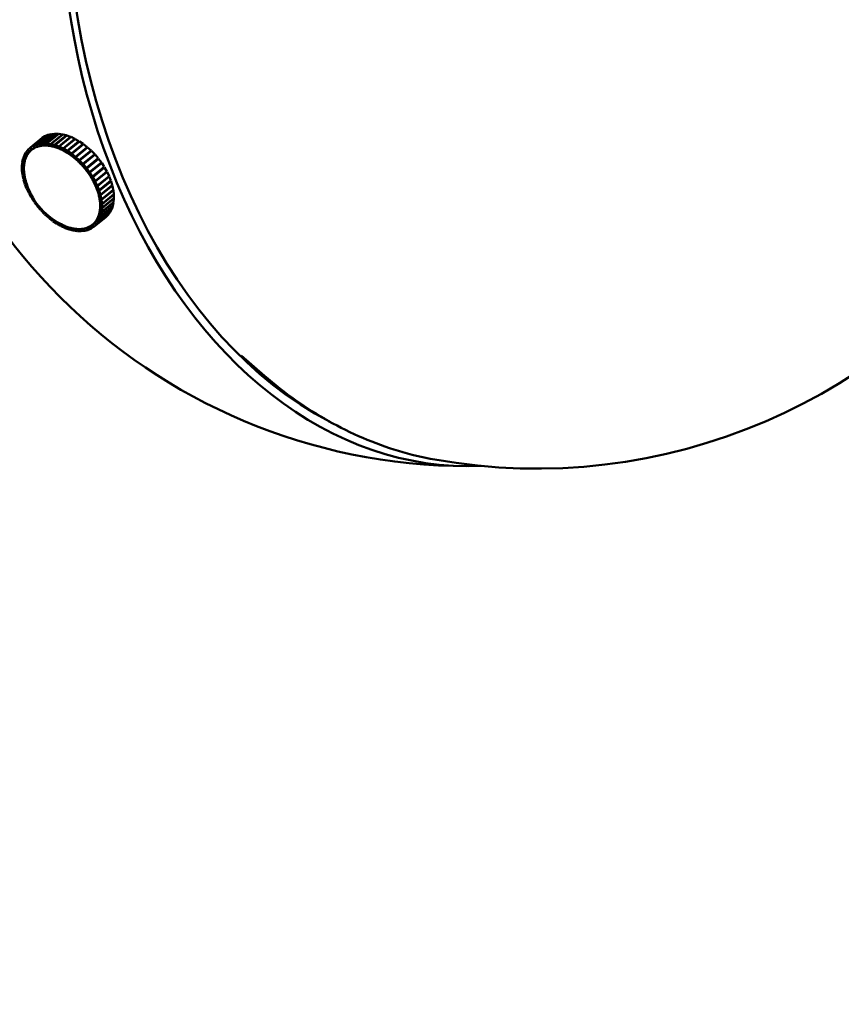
# Model space of a CAD drawing. Header units: millimetres. Extents: x 381 to 3103, y 17 to 2472.
# Tile 9 of 36: x 1121 to 1206, y 604 to 706. Entities that reach past the tile are written whole.
import ezdxf

# ---------------------------------------------------------------- set-up
doc = ezdxf.new("R2010")
doc.units = ezdxf.units.MM
doc.header["$LTSCALE"] = 12
doc.layers.add('Widoczne (ISO)', color=7, linetype='Continuous', lineweight=50)
doc.layers.add('Wymiar (ISO)', color=7, linetype='Continuous', lineweight=18)
doc.styles.add('Tekst notatki (ISO)', font='tahoma.ttf')
doc.dimstyles.new('Domyślne (ISO)', dxfattribs={"dimscale": 12, "dimtxt": 3, "dimasz": 3, "dimexe": 3.175, "dimexo": 0, "dimgap": 0.762, "dimtad": 1, "dimdec": 1, "dimlfac": 0.03937, "dimrnd": 1e-08, "dimzin": 0, "dimdsep": 46, "dimtxsty": 'Tekst notatki (ISO)', "dimblk": 'Filled-1', "dimcen": 0.09, "dimdle": 10, "dimse1": 1, "dimse2": 1, "dimclrd": 256, "dimclre": 256, "dimclrt": 256, "dimadec": 0, "dimazin": 0, "dimtfac": 0.666667, "dimtmove": 0, "dimatfit": 3, "dimfxl": 1, "dimtolj": 1, "dimlwd": 15, "dimlwe": 15, "dimarcsym": 0})

# ---------------------------------------------------------------- blocks, each defined once
blk = doc.blocks.new('Filled-1')
at = {"color": 0}
for p, q in [((0, 0), (-1, 0.25)), ((-1, 0.25), (-1, -0.25)), ((-1, 0), (0, 0)), ((-1, -0.25), (0, 0))]:
    blk.add_line(p, q, dxfattribs=at)
at = {"color": 0, "flags": 128}
blk.add_lwpolyline([(-1, -0.25), (0, 0), (-1, 0.25), (-1, -0.25)], dxfattribs=at)
at = {"color": 0}
blk.add_solid([(-1, -0.25), (0, 0), (-1, 0.25), (-1, -0.25)], dxfattribs=at)
blk = doc.blocks.new('*D9')
at = {"layer": 'Defpoints', "color": 0, "transparency": 16777216}
for p in [(925.71, 1346.51), (1573.16, 1346.51), (870.71, 230.38)]:
    blk.add_point(p, dxfattribs=at)
at = {"layer": 'Wymiar (ISO)', "lineweight": 15, "transparency": 16777216}
blk.add_line((1573.16, 266.38), (1573.16, 1310.51), dxfattribs=at)
at = {"layer": 'Wymiar (ISO)', "lineweight": 15, "transparency": 16777216, "xscale": 36, "yscale": 36, "zscale": 36}
for p, rotation in [((1573.16, 1346.51), 90), ((1573.16, 230.38), 270)]:
    blk.add_blockref('Filled-1', p, dxfattribs=dict(at, rotation=rotation))
at = {"layer": 'Wymiar (ISO)', "lineweight": 18, "transparency": 16777216, "insert": (1465.84, 689.34), "char_height": 36, "attachment_point": 1, "rotation": 90, "style": 'Tekst notatki (ISO)'}
blk.add_mtext('\\A1;43.9\\P1116 mm', dxfattribs=at)
blk = doc.blocks.new('*D10')
at = {"layer": 'Defpoints', "color": 0, "transparency": 16777216}
for p in [(925.71, 1496.51), (1573.16, 1496.51), (870.71, 230.38)]:
    blk.add_point(p, dxfattribs=at)
at = {"layer": 'Wymiar (ISO)', "lineweight": 15, "transparency": 16777216}
for p, q in [((1573.16, 1496.51), (1573.16, 1749)), ((1573.16, 266.38), (1573.16, 1460.51))]:
    blk.add_line(p, q, dxfattribs=at)
at = {"layer": 'Wymiar (ISO)', "lineweight": 15, "transparency": 16777216, "xscale": 36, "yscale": 36, "zscale": 36}
for p, rotation in [((1573.16, 1496.51), 90), ((1573.16, 230.38), 270)]:
    blk.add_blockref('Filled-1', p, dxfattribs=dict(at, rotation=rotation))
at = {"layer": 'Wymiar (ISO)', "lineweight": 18, "transparency": 16777216, "insert": (1465.7, 1541.65), "char_height": 36, "attachment_point": 1, "rotation": 90, "style": 'Tekst notatki (ISO)'}
blk.add_mtext('\\A1;49.8\\P1266 mm', dxfattribs=at)
blk = doc.blocks.new('*D11')
at = {"layer": 'Defpoints', "color": 0, "transparency": 16777216}
for p in [(925.71, 1796.51), (1573.16, 1796.51), (870.71, 230.38)]:
    blk.add_point(p, dxfattribs=at)
at = {"layer": 'Wymiar (ISO)', "lineweight": 15, "transparency": 16777216}
for p, q in [((1573.16, 1796.51), (1573.16, 2049)), ((1573.16, 266.38), (1573.16, 1760.51))]:
    blk.add_line(p, q, dxfattribs=at)
at = {"layer": 'Wymiar (ISO)', "lineweight": 15, "transparency": 16777216, "xscale": 36, "yscale": 36, "zscale": 36}
for p, rotation in [((1573.16, 1796.51), 90), ((1573.16, 230.38), 270)]:
    blk.add_blockref('Filled-1', p, dxfattribs=dict(at, rotation=rotation))
at = {"layer": 'Wymiar (ISO)', "lineweight": 18, "transparency": 16777216, "insert": (1465.92, 1841.65), "char_height": 36, "attachment_point": 1, "rotation": 90, "style": 'Tekst notatki (ISO)'}
blk.add_mtext('\\A1;61.7\\P1566 mm', dxfattribs=at)
blk = doc.blocks.new('*D12')
at = {"layer": 'Defpoints', "color": 0, "transparency": 16777216}
for p in [(925.71, 2246.01), (1573.16, 2246.01), (870.71, 230.38)]:
    blk.add_point(p, dxfattribs=at)
at = {"layer": 'Wymiar (ISO)', "lineweight": 15, "transparency": 16777216}
blk.add_line((1573.16, 266.38), (1573.16, 2210.01), dxfattribs=at)
at = {"layer": 'Wymiar (ISO)', "lineweight": 15, "transparency": 16777216, "xscale": 36, "yscale": 36, "zscale": 36}
for p, rotation in [((1573.16, 2246.01), 90), ((1573.16, 230.38), 270)]:
    blk.add_blockref('Filled-1', p, dxfattribs=dict(at, rotation=rotation))
at = {"layer": 'Wymiar (ISO)', "lineweight": 18, "transparency": 16777216, "insert": (1465.79, 2138.24), "char_height": 36, "attachment_point": 1, "rotation": 90, "style": 'Tekst notatki (ISO)'}
blk.add_mtext('\\A1;79.4\\P2016 mm', dxfattribs=at)

msp = doc.modelspace()

# ---------------------------------------------------------------- linework, layer by layer
at = {"layer": 'Widoczne (ISO)'}
for p, q in [((1122.43, 693.26), (1123.66, 694.26)), ((1123.69, 694.27), (1122.46, 693.27)), ((1122.78, 693.35), (1124, 694.35)), ((1124.03, 694.35), (1122.81, 693.35)), ((1123.15, 693.39), (1124.37, 694.39)), ((1124.41, 694.39), (1123.18, 693.39)), ((1123.66, 694.26), (1123.37, 694.13)), ((1123.54, 693.38), (1124.76, 694.38)), ((1124.8, 694.38), (1123.57, 693.38)), ((1123.66, 694.25), (1123.66, 694.26)), ((1124, 694.35), (1123.69, 694.27)), ((1123.95, 693.32), (1125.17, 694.32)), ((1125.21, 694.32), (1123.99, 693.32)), ((1124.01, 694.33), (1124, 694.35)), ((1124.37, 694.39), (1124.03, 694.35)), ((1124.38, 694.37), (1124.37, 694.39)), ((1124.37, 693.22), (1125.6, 694.22)), ((1124.76, 694.38), (1124.41, 694.39)), ((1125.63, 694.2), (1124.41, 693.2)), ((1124.77, 694.36), (1124.76, 694.38)), ((1125.17, 694.32), (1124.8, 694.38)), ((1125.18, 694.29), (1125.17, 694.32)), ((1125.6, 694.22), (1125.21, 694.32)), ((1125.6, 694.18), (1125.6, 694.22)), ((1126.03, 694.06), (1125.63, 694.2)), ((1121.83, 692.93), (1123.06, 693.93)), ((1123.08, 693.95), (1121.86, 692.95)), ((1122.12, 693.12), (1123.34, 694.12)), ((1123.37, 694.13), (1122.14, 693.13)), ((1122.14, 693.13), (1122.43, 693.26)), ((1122.57, 693.05), (1122.43, 693.26)), ((1122.46, 693.27), (1122.78, 693.35)), ((1122.58, 693.05), (1122.46, 693.27)), ((1122.9, 693.14), (1122.78, 693.35)), ((1122.81, 693.35), (1123.15, 693.39)), ((1122.91, 693.14), (1122.81, 693.35)), ((1123.06, 693.93), (1123.06, 693.93)), ((1123.34, 694.12), (1123.08, 693.95)), ((1123.08, 693.16), (1123.25, 693.17)), ((1123.25, 693.17), (1123.15, 693.39)), ((1123.27, 693.17), (1123.18, 693.39)), ((1123.18, 693.39), (1123.54, 693.38)), ((1123.25, 693.17), (1123.26, 693.18)), ((1123.27, 693.17), (1123.44, 693.17)), ((1123.34, 694.11), (1123.34, 694.12)), ((1123.44, 693.17), (1123.62, 693.17)), ((1123.62, 693.17), (1123.54, 693.38)), ((1123.64, 693.16), (1123.57, 693.38)), ((1123.57, 693.38), (1123.95, 693.32)), ((1123.62, 693.17), (1123.64, 693.18)), ((1124.01, 693.11), (1123.95, 693.32)), ((1124.03, 693.11), (1123.99, 693.32)), ((1123.99, 693.32), (1124.37, 693.22)), ((1124.42, 693.01), (1124.37, 693.22)), ((1124.43, 693), (1124.41, 693.2)), ((1124.41, 693.2), (1124.8, 693.06)), ((1124.8, 693.06), (1126.03, 694.06)), ((1126.07, 694.05), (1124.84, 693.05)), ((1125.24, 692.86), (1126.46, 693.86)), ((1126.5, 693.84), (1125.28, 692.84)), ((1125.67, 692.62), (1126.89, 693.62)), ((1126.93, 693.59), (1125.71, 692.59)), ((1126.03, 694.02), (1126.03, 694.06)), ((1126.46, 693.86), (1126.07, 694.05)), ((1126.1, 692.33), (1127.32, 693.33)), ((1127.36, 693.3), (1126.14, 692.3)), ((1126.46, 693.81), (1126.46, 693.86)), ((1126.89, 693.62), (1126.5, 693.84)), ((1126.89, 693.56), (1126.89, 693.62)), ((1127.32, 693.33), (1126.93, 693.59)), ((1127.31, 693.26), (1127.32, 693.33)), ((1127.74, 693), (1127.36, 693.3)), ((1121.23, 692.14), (1121.38, 692.43)), ((1121.38, 692.43), (1121.41, 692.45)), ((1121.56, 692.26), (1121.38, 692.43)), ((1121.4, 692.45), (1121.59, 692.7)), ((1121.57, 692.27), (1121.4, 692.45)), ((1121.49, 692.12), (1121.56, 692.26)), ((1121.56, 692.26), (1121.58, 692.27)), ((1121.57, 692.27), (1121.67, 692.4)), ((1121.59, 692.29), (1121.57, 692.27)), ((1121.59, 692.7), (1121.61, 692.72)), ((1121.76, 692.52), (1121.59, 692.7)), ((1121.61, 692.72), (1121.83, 692.93)), ((1121.77, 692.53), (1121.61, 692.72)), ((1121.67, 692.4), (1121.76, 692.52)), ((1121.76, 692.52), (1121.8, 692.55)), ((1121.77, 692.53), (1121.88, 692.64)), ((1121.81, 692.56), (1121.77, 692.53)), ((1122, 692.74), (1121.83, 692.93)), ((1121.86, 692.95), (1122.12, 693.12)), ((1122.01, 692.75), (1121.86, 692.95)), ((1121.88, 692.64), (1122, 692.74)), ((1121.97, 692.71), (1122.05, 692.78)), ((1122, 692.74), (1122.01, 692.75)), ((1122.01, 692.75), (1122.14, 692.83)), ((1122.27, 692.92), (1122.12, 693.12)), ((1122.28, 692.92), (1122.14, 693.13)), ((1122.14, 692.83), (1122.27, 692.92)), ((1122.27, 692.92), (1122.28, 692.93)), ((1122.28, 692.92), (1122.42, 692.99)), ((1122.42, 692.99), (1122.57, 693.05)), ((1122.57, 693.05), (1122.58, 693.06)), ((1122.58, 693.05), (1122.74, 693.09)), ((1122.74, 693.09), (1122.9, 693.14)), ((1122.9, 693.14), (1122.91, 693.15)), ((1122.91, 693.14), (1123.08, 693.16)), ((1123.64, 693.16), (1123.83, 693.14)), ((1123.83, 693.14), (1124.01, 693.11)), ((1124.01, 693.11), (1124.03, 693.12)), ((1124.03, 693.11), (1124.22, 693.06)), ((1124.22, 693.06), (1124.42, 693.01)), ((1124.42, 693.01), (1124.43, 693.02)), ((1124.43, 693), (1124.63, 692.93)), ((1124.63, 692.93), (1124.83, 692.86)), ((1124.83, 692.86), (1124.8, 693.06)), ((1124.83, 692.86), (1124.85, 692.87)), ((1124.85, 692.85), (1124.84, 693.05)), ((1124.84, 693.05), (1125.24, 692.86)), ((1124.85, 692.85), (1125.04, 692.76)), ((1125.04, 692.76), (1125.24, 692.67)), ((1125.24, 692.67), (1125.24, 692.86)), ((1125.24, 692.67), (1125.26, 692.68)), ((1125.26, 692.66), (1125.28, 692.84)), ((1125.26, 692.66), (1125.46, 692.54)), ((1125.28, 692.84), (1125.67, 692.62)), ((1125.46, 692.54), (1125.65, 692.43)), ((1125.65, 692.43), (1125.67, 692.62)), ((1125.65, 692.43), (1125.68, 692.45)), ((1125.67, 692.42), (1125.71, 692.59)), ((1125.67, 692.42), (1125.87, 692.29)), ((1125.71, 692.59), (1126.1, 692.33)), ((1125.87, 692.29), (1126.06, 692.16)), ((1126.06, 692.16), (1126.1, 692.33)), ((1126.06, 692.16), (1126.09, 692.18)), ((1126.08, 692.14), (1126.14, 692.3)), ((1126.14, 692.3), (1126.52, 692)), ((1126.52, 692), (1127.74, 693)), ((1127.78, 692.97), (1126.55, 691.97)), ((1126.92, 691.65), (1128.14, 692.65)), ((1128.18, 692.61), (1126.95, 691.61)), ((1127.3, 691.26), (1128.52, 692.26)), ((1128.56, 692.22), (1127.33, 691.22)), ((1127.71, 692.92), (1127.74, 693)), ((1128.14, 692.65), (1127.78, 692.97)), ((1128.08, 692.53), (1128.14, 692.65)), ((1128.52, 692.26), (1128.18, 692.61)), ((1128.43, 692.13), (1128.52, 692.26)), ((1128.88, 691.84), (1128.56, 692.22)), ((1120.98, 691.01), (1121.01, 691.38)), ((1121.01, 691.38), (1121.04, 691.41)), ((1121.21, 691.27), (1121.01, 691.38)), ((1121.02, 691.42), (1121.09, 691.76)), ((1121.21, 691.29), (1121.02, 691.42)), ((1121.09, 691.76), (1121.12, 691.78)), ((1121.29, 691.63), (1121.09, 691.76)), ((1121.1, 691.8), (1121.22, 692.11)), ((1121.29, 691.65), (1121.1, 691.8)), ((1121.2, 691.09), (1121.21, 691.27)), ((1121.21, 691.29), (1121.25, 691.46)), ((1121.22, 691.29), (1121.21, 691.29)), ((1121.21, 691.27), (1121.22, 691.28)), ((1121.22, 692.11), (1121.24, 692.13)), ((1121.41, 691.96), (1121.22, 692.11)), ((1121.41, 691.98), (1121.23, 692.14)), ((1121.25, 691.46), (1121.29, 691.63)), ((1121.29, 691.65), (1121.35, 691.81)), ((1121.3, 691.66), (1121.29, 691.65)), ((1121.29, 691.63), (1121.29, 691.64)), ((1121.35, 691.81), (1121.41, 691.96)), ((1121.41, 691.98), (1121.49, 692.12)), ((1121.42, 691.99), (1121.41, 691.98)), ((1121.41, 691.96), (1121.42, 691.97)), ((1126.08, 692.14), (1126.27, 692)), ((1126.27, 692), (1126.46, 691.85)), ((1126.46, 691.85), (1126.52, 692)), ((1126.46, 691.85), (1126.5, 691.89)), ((1126.48, 691.83), (1126.55, 691.97)), ((1126.48, 691.83), (1126.66, 691.67)), ((1126.55, 691.97), (1126.92, 691.65)), ((1126.66, 691.67), (1126.84, 691.5)), ((1126.84, 691.5), (1126.92, 691.65)), ((1126.84, 691.5), (1126.92, 691.57)), ((1126.86, 691.49), (1126.95, 691.61)), ((1126.86, 691.49), (1127.03, 691.31)), ((1126.95, 691.61), (1127.3, 691.26)), ((1127.03, 691.31), (1127.21, 691.13)), ((1127.21, 691.13), (1128.43, 692.13)), ((1127.21, 691.13), (1127.3, 691.26)), ((1127.22, 691.11), (1127.33, 691.22)), ((1127.33, 691.22), (1127.66, 690.84)), ((1127.55, 690.73), (1128.77, 691.73)), ((1128.79, 691.72), (1127.56, 690.72)), ((1127.66, 690.84), (1128.88, 691.84)), ((1128.91, 691.8), (1127.69, 690.8)), ((1129.1, 691.3), (1127.87, 690.3)), ((1127.99, 690.4), (1129.21, 691.4)), ((1129.24, 691.36), (1128.02, 690.36)), ((1128.77, 691.73), (1128.88, 691.84)), ((1128.79, 691.72), (1128.91, 691.8)), ((1129.21, 691.4), (1128.91, 691.8)), ((1129.1, 691.3), (1129.24, 691.36)), ((1129.51, 690.95), (1129.24, 691.36)), ((1121.18, 690.9), (1120.98, 691.01)), ((1120.98, 690.97), (1121.01, 691)), ((1121.18, 690.88), (1120.98, 690.97)), ((1120.99, 690.58), (1120.98, 690.97)), ((1121.19, 690.49), (1120.99, 690.58)), ((1120.99, 690.54), (1121.02, 690.57)), ((1121.19, 690.47), (1120.99, 690.54)), ((1121.04, 690.13), (1120.99, 690.54)), ((1121.24, 690.06), (1121.04, 690.13)), ((1121.05, 690.09), (1121.08, 690.12)), ((1121.18, 690.9), (1121.2, 691.09)), ((1121.18, 690.91), (1121.18, 690.9)), ((1121.18, 690.88), (1121.18, 690.89)), ((1121.18, 690.69), (1121.18, 690.88)), ((1121.19, 690.49), (1121.18, 690.69)), ((1121.19, 690.49), (1121.19, 690.49)), ((1121.19, 690.47), (1121.19, 690.48)), ((1121.21, 690.27), (1121.19, 690.47)), ((1121.24, 690.06), (1121.21, 690.27)), ((1127.22, 691.11), (1127.38, 690.92)), ((1127.38, 690.92), (1127.55, 690.73)), ((1127.55, 690.73), (1127.66, 690.84)), ((1127.56, 690.72), (1127.69, 690.8)), ((1127.56, 690.72), (1127.71, 690.52)), ((1127.69, 690.8), (1127.99, 690.4)), ((1127.71, 690.52), (1127.86, 690.32)), ((1127.86, 690.32), (1127.99, 690.4)), ((1127.87, 690.3), (1128.02, 690.36)), ((1127.87, 690.3), (1128.01, 690.09)), ((1128.02, 690.36), (1128.29, 689.95)), ((1128.29, 689.95), (1129.51, 690.95)), ((1129.54, 690.9), (1128.32, 689.9)), ((1128.56, 689.48), (1129.78, 690.48)), ((1129.8, 690.43), (1128.58, 689.43)), ((1129.43, 690.87), (1129.54, 690.9)), ((1129.78, 690.48), (1129.54, 690.9)), ((1129.72, 690.43), (1129.8, 690.43)), ((1130.01, 690), (1129.8, 690.43)), ((1121.24, 690.04), (1121.05, 690.09)), ((1121.14, 689.67), (1121.05, 690.09)), ((1121.33, 689.62), (1121.14, 689.67)), ((1121.15, 689.63), (1121.19, 689.66)), ((1121.34, 689.6), (1121.15, 689.63)), ((1121.28, 689.2), (1121.15, 689.63)), ((1121.24, 690.07), (1121.24, 690.06)), ((1121.24, 690.04), (1121.25, 690.05)), ((1121.29, 689.83), (1121.24, 690.04)), ((1121.47, 689.17), (1121.28, 689.2)), ((1121.33, 689.62), (1121.29, 689.83)), ((1121.3, 689.16), (1121.34, 689.19)), ((1121.48, 689.15), (1121.3, 689.16)), ((1121.47, 688.72), (1121.3, 689.16)), ((1121.34, 689.62), (1121.33, 689.62)), ((1121.34, 689.6), (1121.34, 689.6)), ((1121.39, 689.43), (1121.34, 689.6)), ((1121.47, 689.17), (1121.44, 689.28)), ((1121.47, 689.17), (1121.47, 689.17)), ((1121.48, 689.15), (1121.48, 689.15)), ((1121.49, 689.11), (1121.48, 689.15)), ((1128.01, 690.09), (1128.15, 689.88)), ((1128.15, 689.88), (1128.29, 689.95)), ((1128.23, 689.92), (1128.16, 689.86)), ((1128.16, 689.86), (1128.32, 689.9)), ((1128.16, 689.86), (1128.28, 689.65)), ((1128.28, 689.65), (1128.4, 689.44)), ((1128.32, 689.9), (1128.56, 689.48)), ((1128.4, 689.44), (1128.56, 689.48)), ((1128.45, 689.45), (1128.41, 689.42)), ((1128.41, 689.42), (1128.58, 689.43)), ((1128.41, 689.42), (1128.51, 689.2)), ((1128.51, 689.2), (1128.61, 688.98)), ((1128.58, 689.43), (1128.78, 689)), ((1128.78, 689), (1130.01, 690)), ((1130.03, 689.96), (1128.8, 688.96)), ((1128.97, 688.53), (1130.2, 689.53)), ((1130.21, 689.48), (1128.99, 688.48)), ((1129.96, 689.96), (1130.03, 689.96)), ((1130.2, 689.53), (1130.03, 689.96)), ((1130.15, 689.49), (1130.21, 689.48)), ((1130.34, 689.05), (1130.21, 689.48)), ((1121.64, 688.72), (1121.47, 688.72)), ((1121.49, 688.68), (1121.54, 688.72)), ((1121.65, 688.7), (1121.49, 688.68)), ((1121.69, 688.25), (1121.49, 688.68)), ((1121.85, 688.26), (1121.69, 688.25)), ((1121.72, 688.2), (1121.78, 688.26)), ((1121.86, 688.24), (1121.72, 688.2)), ((1121.95, 687.78), (1121.72, 688.2)), ((1128.61, 688.98), (1128.78, 689)), ((1128.65, 688.99), (1128.62, 688.96)), ((1128.62, 688.96), (1128.71, 688.75)), ((1128.62, 688.96), (1128.8, 688.96)), ((1128.71, 688.75), (1128.79, 688.53)), ((1128.79, 688.53), (1128.97, 688.53)), ((1128.8, 688.96), (1128.97, 688.53)), ((1128.82, 688.53), (1128.8, 688.51)), ((1128.8, 688.51), (1128.87, 688.3)), ((1128.8, 688.51), (1128.99, 688.48)), ((1128.87, 688.3), (1128.93, 688.08)), ((1128.93, 688.08), (1129.12, 688.05)), ((1128.96, 688.08), (1128.94, 688.06)), ((1128.99, 688.48), (1129.12, 688.05)), ((1129.12, 688.05), (1130.34, 689.05)), ((1130.35, 689.01), (1129.13, 688.01)), ((1129.22, 687.59), (1130.44, 688.59)), ((1130.45, 688.55), (1129.23, 687.55)), ((1129.28, 687.14), (1130.5, 688.14)), ((1130.5, 688.1), (1129.28, 687.1)), ((1130.3, 689.02), (1130.35, 689.01)), ((1130.44, 688.59), (1130.35, 689.01)), ((1130.41, 688.56), (1130.45, 688.55)), ((1130.5, 688.14), (1130.45, 688.55)), ((1130.47, 688.11), (1130.5, 688.1)), ((1130.51, 687.71), (1130.5, 688.1)), ((1122.09, 687.81), (1121.95, 687.78)), ((1121.98, 687.74), (1122.07, 687.81)), ((1122.1, 687.79), (1121.98, 687.74)), ((1122.25, 687.32), (1121.98, 687.74)), ((1122.37, 687.37), (1122.25, 687.32)), ((1122.28, 687.28), (1122.38, 687.36)), ((1122.38, 687.35), (1122.28, 687.28)), ((1122.58, 686.88), (1122.28, 687.28)), ((1128.94, 688.06), (1128.98, 687.85)), ((1128.94, 688.06), (1129.13, 688.01)), ((1128.98, 687.85), (1129.03, 687.64)), ((1129.03, 687.64), (1129.22, 687.59)), ((1129.05, 687.63), (1129.03, 687.62)), ((1129.03, 687.62), (1129.06, 687.41)), ((1129.03, 687.62), (1129.23, 687.55)), ((1129.06, 687.41), (1129.08, 687.21)), ((1129.08, 687.21), (1129.28, 687.14)), ((1129.1, 687.2), (1129.08, 687.19)), ((1129.08, 687.19), (1129.09, 686.99)), ((1129.08, 687.19), (1129.28, 687.1)), ((1129.13, 688.01), (1129.22, 687.59)), ((1129.23, 687.55), (1129.28, 687.14)), ((1130.48, 687.26), (1129.25, 686.26)), ((1129.26, 686.3), (1130.48, 687.3)), ((1129.28, 687.1), (1129.29, 686.71)), ((1129.29, 686.71), (1130.51, 687.71)), ((1130.51, 687.67), (1129.29, 686.67)), ((1130.4, 686.92), (1130.48, 687.26)), ((1130.45, 687.28), (1130.48, 687.26)), ((1130.48, 687.3), (1130.51, 687.67)), ((1130.49, 687.68), (1130.51, 687.67)), ((1122.68, 686.95), (1122.58, 686.88)), ((1122.7, 686.92), (1122.61, 686.84)), ((1122.94, 686.46), (1122.61, 686.84)), ((1123.03, 686.55), (1122.94, 686.46)), ((1123.03, 686.54), (1122.94, 686.46)), ((1123.05, 686.52), (1122.97, 686.43)), ((1123.32, 686.07), (1122.97, 686.43)), ((1123.4, 686.17), (1123.32, 686.07)), ((1123.41, 686.15), (1123.32, 686.07)), ((1123.42, 686.15), (1123.35, 686.04)), ((1123.72, 685.71), (1123.35, 686.04)), ((1130.1, 686.23), (1128.87, 685.23)), ((1128.89, 685.26), (1130.11, 686.26)), ((1128.98, 686.03), (1128.92, 685.87)), ((1129.02, 686.22), (1128.98, 686.05)), ((1128.98, 686.05), (1129.18, 685.92)), ((1128.99, 686.04), (1128.98, 686.03)), ((1128.98, 686.03), (1129.17, 685.88)), ((1129.06, 686.39), (1129.02, 686.22)), ((1130.27, 686.54), (1129.04, 685.54)), ((1129.05, 685.57), (1130.28, 686.57)), ((1129.08, 686.6), (1129.06, 686.41)), ((1129.06, 686.41), (1129.26, 686.3)), ((1129.07, 686.4), (1129.06, 686.39)), ((1129.06, 686.39), (1129.25, 686.26)), ((1129.09, 686.78), (1129.08, 686.6)), ((1129.09, 686.99), (1129.09, 686.8)), ((1129.09, 686.8), (1129.29, 686.71)), ((1129.11, 686.79), (1129.09, 686.78)), ((1129.09, 686.78), (1129.29, 686.67)), ((1130.39, 686.88), (1129.17, 685.88)), ((1129.18, 685.92), (1130.4, 686.92)), ((1129.25, 686.26), (1129.18, 685.92)), ((1129.29, 686.67), (1129.26, 686.3)), ((1129.91, 685.98), (1130.1, 686.23)), ((1130.09, 686.24), (1130.1, 686.23)), ((1130.11, 686.26), (1130.27, 686.54)), ((1130.25, 686.55), (1130.27, 686.54)), ((1130.28, 686.57), (1130.39, 686.88)), ((1130.38, 686.9), (1130.39, 686.88)), ((1123.79, 685.83), (1123.72, 685.71)), ((1123.79, 685.76), (1123.72, 685.71)), ((1123.81, 685.82), (1123.76, 685.68)), ((1124.13, 685.38), (1123.76, 685.68)), ((1124.19, 685.53), (1124.13, 685.38)), ((1124.19, 685.42), (1124.13, 685.38)), ((1124.21, 685.52), (1124.17, 685.35)), ((1124.56, 685.09), (1124.17, 685.35)), ((1124.6, 685.26), (1124.56, 685.09)), ((1124.61, 685.13), (1124.56, 685.09)), ((1124.6, 685.26), (1124.59, 685.26)), ((1124.6, 685.26), (1124.6, 685.26)), ((1124.62, 685.25), (1124.6, 685.07)), ((1124.99, 684.84), (1124.6, 685.07)), ((1124.62, 685.25), (1124.62, 685.25)), ((1124.64, 685.24), (1124.62, 685.25)), ((1125.01, 685.03), (1124.89, 685.1)), ((1125.01, 685.03), (1124.99, 684.84)), ((1125.01, 685.03), (1125.01, 685.03)), ((1125.03, 685.02), (1125.03, 685.02)), ((1125.03, 685.02), (1125.03, 684.82)), ((1125.23, 684.92), (1125.03, 685.02)), ((1128.39, 685.04), (1128.27, 684.94)), ((1128.5, 685.15), (1128.39, 685.04)), ((1128.44, 684.75), (1129.66, 685.75)), ((1128.51, 685.16), (1128.5, 685.15)), ((1128.5, 685.15), (1128.66, 684.96)), ((1128.6, 685.28), (1128.51, 685.16)), ((1128.51, 685.16), (1128.68, 684.98)), ((1128.7, 685.41), (1128.6, 685.28)), ((1129.89, 685.96), (1128.66, 684.96)), ((1128.68, 684.98), (1129.91, 685.98)), ((1128.87, 685.23), (1128.68, 684.98)), ((1128.71, 685.42), (1128.7, 685.41)), ((1128.7, 685.41), (1128.87, 685.23)), ((1128.78, 685.56), (1128.71, 685.42)), ((1128.71, 685.42), (1128.89, 685.26)), ((1128.86, 685.7), (1128.78, 685.56)), ((1128.87, 685.71), (1128.86, 685.7)), ((1128.86, 685.7), (1129.04, 685.54)), ((1128.92, 685.87), (1128.87, 685.72)), ((1128.87, 685.72), (1129.05, 685.57)), ((1129.04, 685.54), (1128.89, 685.26)), ((1129.17, 685.88), (1129.05, 685.57)), ((1129.66, 685.75), (1129.89, 685.96)), ((1129.88, 685.96), (1129.89, 685.96)), ((1125.03, 684.87), (1124.99, 684.84)), ((1125.43, 684.64), (1125.03, 684.82)), ((1125.42, 684.83), (1125.23, 684.92)), ((1125.43, 684.83), (1125.42, 684.83)), ((1125.42, 684.83), (1125.43, 684.64)), ((1125.46, 684.66), (1125.43, 684.64)), ((1125.44, 684.82), (1125.45, 684.83)), ((1125.44, 684.82), (1125.47, 684.62)), ((1125.64, 684.75), (1125.44, 684.82)), ((1125.86, 684.48), (1125.47, 684.62)), ((1125.84, 684.68), (1125.64, 684.75)), ((1125.84, 684.68), (1125.84, 684.68)), ((1125.84, 684.68), (1125.86, 684.48)), ((1125.85, 684.68), (1125.86, 684.68)), ((1125.85, 684.68), (1125.9, 684.46)), ((1126.05, 684.63), (1125.85, 684.68)), ((1125.89, 684.5), (1125.86, 684.48)), ((1126.28, 684.37), (1125.9, 684.46)), ((1126.24, 684.58), (1126.05, 684.63)), ((1126.24, 684.58), (1126.24, 684.58)), ((1126.24, 684.58), (1126.28, 684.37)), ((1126.26, 684.57), (1126.26, 684.58)), ((1126.26, 684.57), (1126.32, 684.36)), ((1126.44, 684.55), (1126.26, 684.57)), ((1126.31, 684.39), (1126.28, 684.37)), ((1126.7, 684.3), (1126.32, 684.36)), ((1126.63, 684.52), (1126.44, 684.55)), ((1126.64, 684.52), (1126.63, 684.52)), ((1126.63, 684.52), (1126.7, 684.3)), ((1126.65, 684.52), (1126.65, 684.52)), ((1126.65, 684.52), (1126.73, 684.3)), ((1126.83, 684.51), (1126.65, 684.52)), ((1126.72, 684.32), (1126.7, 684.3)), ((1127.09, 684.29), (1126.73, 684.3)), ((1127.01, 684.51), (1126.83, 684.51)), ((1127.01, 684.51), (1127.01, 684.51)), ((1127.01, 684.51), (1127.09, 684.29)), ((1127.19, 684.53), (1127.02, 684.51)), ((1127.02, 684.51), (1127.03, 684.51)), ((1127.02, 684.51), (1127.12, 684.29)), ((1127.12, 684.31), (1127.09, 684.29)), ((1127.46, 684.33), (1127.12, 684.29)), ((1127.36, 684.54), (1127.19, 684.53)), ((1127.37, 684.55), (1127.36, 684.54)), ((1127.36, 684.54), (1127.46, 684.33)), ((1127.53, 684.59), (1127.38, 684.55)), ((1127.38, 684.55), (1127.38, 684.55)), ((1127.38, 684.55), (1127.5, 684.33)), ((1127.49, 684.35), (1127.46, 684.33)), ((1127.81, 684.41), (1127.5, 684.33)), ((1127.69, 684.63), (1127.53, 684.59)), ((1127.7, 684.64), (1127.69, 684.63)), ((1127.69, 684.63), (1127.81, 684.41)), ((1127.85, 684.69), (1127.7, 684.63)), ((1127.7, 684.63), (1127.72, 684.64)), ((1127.7, 684.63), (1127.84, 684.42)), ((1127.83, 684.43), (1127.81, 684.41)), ((1128.13, 684.55), (1127.84, 684.42)), ((1127.99, 684.76), (1127.85, 684.69)), ((1128.02, 684.78), (1127.99, 684.76)), ((1127.99, 684.76), (1128.13, 684.55)), ((1128.13, 684.85), (1128, 684.76)), ((1128, 684.76), (1128.03, 684.79)), ((1128, 684.76), (1128.15, 684.56)), ((1128.26, 684.93), (1128.13, 684.85)), ((1128.15, 684.57), (1128.13, 684.55)), ((1128.41, 684.73), (1128.15, 684.56)), ((1128.28, 684.94), (1128.26, 684.93)), ((1128.26, 684.93), (1128.41, 684.73)), ((1128.27, 684.94), (1128.44, 684.75)), ((1128.3, 684.97), (1128.34, 685)), ((1128.44, 684.75), (1128.41, 684.73)), ((1128.66, 684.96), (1128.44, 684.75)), ((1143.67, 671.42), (1146.09, 669.33))]:
    msp.add_line(p, q, dxfattribs=at)
for centre, radius, start, end in [((1167.19, 719.72), 59.75, 90, 270), ((1174.26, 719.72), 60, 259.8987, 100.1013), ((1128.35, 691.47), 7.25, 195.5754, 242.8877)]:
    msp.add_arc(centre, radius, start, end, dxfattribs=at)
for centre, major_axis, ratio, start_param, end_param in [((1167.19, 719.72), (0, 59.75), 0.707107, 6.252428, 9.455535), ((1167.19, 719.72), (0, -58.75), 0.707107, 3.49463, 5.930148), ((1125.14, 688.84), (-3.16, 3.87), 0.612372, 5.798017, 5.902736), ((1125.14, 688.84), (3.16, -3.87), 0.612372, 2.551704, 2.656424), ((1125.14, 688.84), (-3.16, 3.87), 0.612372, 0.14315, 0.24787), ((1125.14, 688.84), (-3.16, 3.87), 0.612372, 0.03843, 0.14315), ((1125.14, 688.84), (-3.16, 3.87), 0.612372, 6.216896, 6.321615), ((1125.14, 688.84), (-3.16, 3.87), 0.612372, 6.112176, 6.216896), ((1125.14, 688.84), (-3.16, 3.87), 0.612372, 6.007456, 6.112176), ((1125.14, 688.84), (-3.16, 3.87), 0.612372, 5.902736, 6.007456), ((1125.14, 688.84), (3.16, -3.87), 0.612372, 2.446984, 2.551704), ((1125.14, 688.84), (3.16, -3.87), 0.612372, 2.342265, 2.446984), ((1125.14, 688.84), (3.16, -3.87), 0.612372, 2.237545, 2.342265), ((1125.14, 688.84), (3.16, -3.87), 0.612372, 2.132825, 2.237545), ((1125.14, 688.84), (3.16, -3.87), 0.612372, 2.028105, 2.132825), ((1125.14, 688.84), (3.16, -3.87), 0.612372, 1.923386, 2.028105), ((1125.14, 688.84), (-3.16, 3.87), 0.612372, 0.457309, 0.562029), ((1125.14, 688.84), (-3.16, 3.87), 0.612372, 0.352589, 0.457309), ((1125.14, 688.84), (-3.16, 3.87), 0.612372, 0.24787, 0.352589), ((1125.14, 688.84), (3.16, -3.87), 0.612372, 1.818666, 1.923386), ((1125.14, 688.84), (3.16, -3.87), 0.612372, 1.713946, 1.818666), ((1125.14, 688.84), (3.16, -3.87), 0.612372, 1.609226, 1.713946), ((1126.36, 689.84), (3.16, -3.87), 0.612372, 1.661224, 1.664104), ((1126.36, 689.84), (3.16, -3.87), 0.612372, 1.554445, 1.559254), ((1126.36, 689.84), (3.16, -3.87), 0.612372, 1.449593, 1.451067), ((1125.14, 688.84), (-3.16, 3.87), 0.612372, 0.562029, 0.666749), ((1125.14, 688.84), (-3.16, 3.87), 0.612372, 0.666749, 0.771468), ((1125.14, 688.84), (-3.16, 3.87), 0.612372, 0.771468, 0.876188), ((1125.14, 688.84), (3.16, -3.87), 0.612372, 1.504507, 1.609226), ((1125.14, 688.84), (3.16, -3.87), 0.612372, 1.399787, 1.504507), ((1125.14, 688.84), (-3.16, 3.87), 0.612372, 0.876188, 0.949847), ((1125.14, 688.84), (3.16, -3.87), 0.612372, 1.295067, 1.399787), ((1125.14, 688.84), (3.16, -3.87), 0.612372, 1.190347, 1.295067), ((1125.14, 688.84), (3.16, -3.87), 0.612372, 1.085628, 1.190347), ((1125.14, 688.84), (3.16, -3.87), 0.612372, 0.980908, 1.085628), ((1125.14, 688.84), (3.16, -3.87), 0.612372, 0.876188, 0.980908), ((1125.14, 688.84), (3.16, -3.87), 0.612372, 0.771468, 0.876188), ((1125.14, 688.84), (3.16, -3.87), 0.612372, 0.666749, 0.771468), ((1125.14, 688.84), (3.16, -3.87), 0.612372, 0.352589, 0.457309), ((1125.14, 688.84), (3.16, -3.87), 0.612372, 0.457309, 0.562029), ((1125.14, 688.84), (3.16, -3.87), 0.612372, 0.562029, 0.666749), ((1125.14, 688.84), (-3.16, 3.87), 0.612372, 2.191746, 2.237545), ((1125.14, 688.84), (3.16, -3.87), 0.612372, 6.216896, 6.321615), ((1125.14, 688.84), (3.16, -3.87), 0.612372, 0.03843, 0.14315), ((1125.14, 688.84), (3.16, -3.87), 0.612372, 0.14315, 0.24787), ((1125.14, 688.84), (3.16, -3.87), 0.612372, 0.24787, 0.352589), ((1125.14, 688.84), (-3.16, 3.87), 0.612372, 2.237545, 2.342265), ((1125.14, 688.84), (-3.16, 3.87), 0.612372, 2.342265, 2.446984), ((1125.14, 688.84), (-3.16, 3.87), 0.612372, 2.446984, 2.551704), ((1125.14, 688.84), (-3.16, 3.87), 0.612372, 2.551704, 2.656424), ((1125.14, 688.84), (3.16, -3.87), 0.612372, 5.798017, 5.902736), ((1125.14, 688.84), (3.16, -3.87), 0.612372, 5.902736, 6.007456), ((1125.14, 688.84), (3.16, -3.87), 0.612372, 6.007456, 6.112176), ((1125.14, 688.84), (3.16, -3.87), 0.612372, 6.112176, 6.216896)]:
    msp.add_ellipse(centre, major_axis=major_axis, ratio=ratio, start_param=start_param, end_param=end_param, dxfattribs=at)
msp.add_open_spline([(1163.74, 660.65), (1162.47, 660.87), (1161.21, 661.17), (1158.72, 661.92), (1157.49, 662.37), (1155.08, 663.41), (1153.89, 663.99), (1151.57, 665.3), (1150.43, 666.02), (1148.21, 667.58), (1147.14, 668.43), (1146.09, 669.33)], degree=3, knots=[1.6961082, 1.6961082, 1.6961082, 1.6961082, 1.7805193, 1.7805193, 1.8649303, 1.8649303, 1.9493414, 1.9493414, 2.0337524, 2.0337524, 2.1181635, 2.1181635, 2.1181635, 2.1181635], dxfattribs=at)

# ---------------------------------------------------------------- dimensions: what is measured, and where the dimension line sits
at = {"layer": 'Wymiar (ISO)', "lineweight": 18}
for base, p2, text, override, picture, middle in [((1573.16, 2246.01), (925.71, 2246.01), '<>\\P2016 mm', {"dimgap": 0.762, "dimdec": 1, "dimlfac": 0.03937, "dimpost": '\\X', "dimse1": 1, "dimse2": 1, "dimtol": 0, "dimlim": 0, "dimtp": 0, "dimtm": 0, "dimtdec": 2, "dimtofl": 0, "dimatfit": 1, "dimtvp": -0.25}, '*D12', (1573.16, 2238.76)), ((1573.16, 1796.51), (925.71, 1796.51), '<>\\P1566 mm', {"dimgap": 0.762, "dimdec": 1, "dimlfac": 0.03937, "dimpost": '\\X', "dimse1": 1, "dimse2": 1, "dimtol": 0, "dimlim": 0, "dimtp": 0, "dimtm": 0, "dimtdec": 2, "dimtofl": 0, "dimatfit": 2, "dimtvp": -0.25}, '*D11', (1573.16, 1940.75)), ((1573.16, 1496.51), (925.71, 1496.51), '<>\\P1266 mm', {"dimgap": 0.762, "dimdec": 1, "dimlfac": 0.03937, "dimpost": '\\X', "dimse1": 1, "dimse2": 1, "dimtol": 0, "dimlim": 0, "dimtp": 0, "dimtm": 0, "dimtdec": 2, "dimtofl": 0, "dimatfit": 2, "dimtvp": -0.25}, '*D10', (1573.16, 1640.75)), ((1573.16, 1346.51), (925.71, 1346.51), '<>\\P1116 mm', {"dimgap": 0.762, "dimdec": 1, "dimlfac": 0.03937, "dimpost": '\\X', "dimse1": 1, "dimse2": 1, "dimtol": 0, "dimlim": 0, "dimtp": 0, "dimtm": 0, "dimtdec": 2, "dimtofl": 0, "dimatfit": 1, "dimtvp": -0.25}, '*D9', (1573.16, 788.45))]:
    dim = msp.add_linear_dim(base=base, p1=(870.71, 230.38), p2=p2, angle=270, text=text, dimstyle='Domyślne (ISO)', override=override, dxfattribs=at)
    dim.commit()
    dim.dimension.update_dxf_attribs({"geometry": picture, "text_midpoint": middle, "dimtype": 160})

doc.saveas('drawing.dxf')
